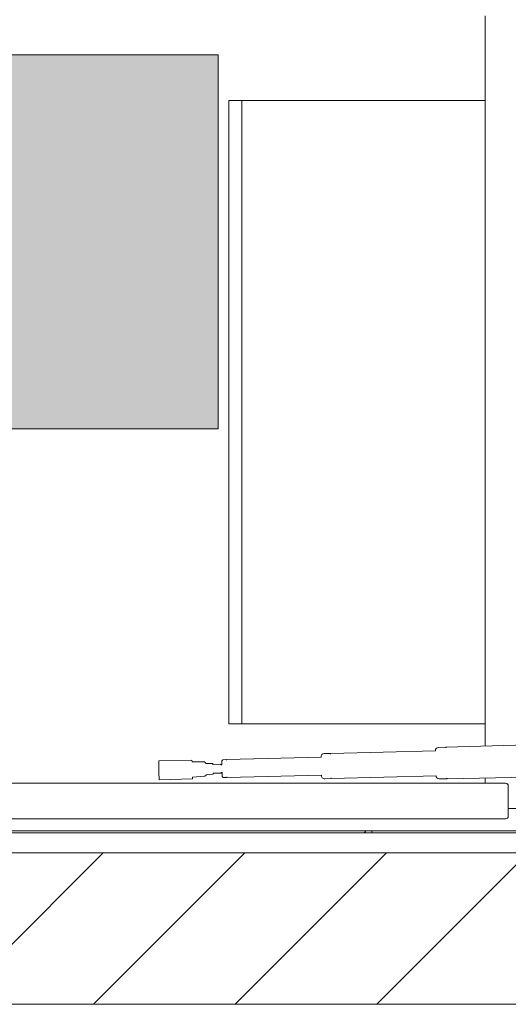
# Model space of a CAD drawing. Header units: metres. Extents: x 1.8 to 43.6, y -74.3 to -47.
# Tile 24 of 256: x 7.728 to 8.277, y -65.825 to -64.72. Entities that reach past the tile are written whole.
import ezdxf

# ---------------------------------------------------------------- set-up
doc = ezdxf.new("R2010")
doc.units = ezdxf.units.M
for name, color, linetype, lineweight in [('A-GENM', 7, 'Continuous', 18), ('A-WALL', 7, 'Continuous', 18), ('A-WALL-PATT', 7, 'Continuous', 18), ('Q-SPCQ', 7, 'Continuous', 18), ('S-FNDN', 7, 'Continuous', 18)]:
    doc.layers.add(name, color=color, linetype=linetype, lineweight=lineweight)
doc.layers.add('M-EQPM-IDEN', color=1, linetype='Continuous', lineweight=9, true_color=0xff0000)

# ---------------------------------------------------------------- blocks, each defined once
blk = doc.blocks.new('Constructions-Lifts_Liftup_easylift-900-800 - Liftup - Material - Non-skid Linoleum-7091028-TÉRREO _0_32m - FRIGORÍFICA')
at = {"layer": 'A-GENM', "color": 253, "true_color": 0xaaaaaa}
for p, q in [((0.3734416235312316, -1.511417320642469), (0.3761052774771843, -1.601464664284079)), ((0.411770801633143, -1.600580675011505), (0.4098290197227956, -1.510514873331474)), ((0.4167493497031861, -1.535208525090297), (0.4167493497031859, -1.55520852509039)), ((0.4520306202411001, -1.53220852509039), (0.4197493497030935, -1.53220852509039)), ((0.4537493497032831, -1.53220852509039), (0.4520306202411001, -1.53220852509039)), ((0.4567493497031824, -2.414208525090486), (0.4567493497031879, -1.535208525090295)), ((0.4167493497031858, -1.555208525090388), (0.4167493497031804, -2.414208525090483)), ((0.3761052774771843, -1.601464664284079), (0.3767803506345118, -1.601871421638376)), ((0.3767803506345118, -1.601871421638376), (0.3761460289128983, -1.602348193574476)), ((0.3761460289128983, -1.602348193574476), (0.3765771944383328, -1.610773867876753)), ((0.4111173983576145, -1.601021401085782), (0.411770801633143, -1.600580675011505)), ((0.411775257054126, -1.601465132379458), (0.4111173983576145, -1.601021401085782)), ((0.411775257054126, -1.609901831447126), (0.4117752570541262, -1.601465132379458)), ((0.3801788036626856, -1.614024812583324), (0.3831853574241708, -1.731607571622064)), ((0.4113510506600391, -1.730915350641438), (0.4083444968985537, -1.613332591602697)), ((0.3831853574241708, -1.731607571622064), (0.3838985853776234, -1.731926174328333)), ((0.3832037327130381, -1.732326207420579), (0.3831942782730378, -1.738917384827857)), ((0.3838985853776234, -1.731926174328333), (0.3832037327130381, -1.732326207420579)), ((0.4106550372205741, -1.731269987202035), (0.4113510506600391, -1.730915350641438)), ((0.4113694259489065, -1.731633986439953), (0.4106550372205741, -1.731269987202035)), ((0.4117157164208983, -1.738216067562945), (0.4113694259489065, -1.731633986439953)), ((0.3875514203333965, -1.742451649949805), (0.3901415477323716, -1.848380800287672)), ((0.4102526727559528, -1.847866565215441), (0.407544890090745, -1.741968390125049)), ((0.3901415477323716, -1.848380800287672), (0.3908600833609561, -1.848699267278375)), ((0.3908600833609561, -1.848699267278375), (0.3901652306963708, -1.849099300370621)), ((0.3901652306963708, -1.849099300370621), (0.3903789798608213, -1.852837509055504)), ((0.3903789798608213, -1.852837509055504), (0.3915558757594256, -1.853899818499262)), ((0.3915558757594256, -1.853899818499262), (0.3957880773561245, -1.853791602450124)), ((0.3954938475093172, -1.855079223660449), (0.3959540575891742, -1.864072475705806)), ((0.4050091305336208, -1.853583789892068), (0.4092413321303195, -1.85347557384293)), ((0.4053687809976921, -1.863859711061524), (0.4053687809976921, -1.854854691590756)), ((0.4092413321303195, -1.85347557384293), (0.4103623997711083, -1.852354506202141)), ((0.4095516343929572, -1.848221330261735), (0.4102526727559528, -1.847866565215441)), ((0.4102660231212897, -1.848585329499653), (0.4095516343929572, -1.848221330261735)), ((0.4103623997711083, -1.852354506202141), (0.4102660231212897, -1.848585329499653)), ((0.3946164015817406, -1.864050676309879), (0.3944937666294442, -1.871575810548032)), ((0.3959540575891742, -1.864072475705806), (0.3946164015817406, -1.864050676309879)), ((0.4067035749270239, -1.863769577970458), (0.4053687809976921, -1.863859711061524)), ((0.4072106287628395, -1.871278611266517), (0.4067035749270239, -1.863769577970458)), ((0.3928391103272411, -1.873261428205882), (0.3927830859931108, -1.887406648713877)), ((0.3944937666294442, -1.871575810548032), (0.3928391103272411, -1.873261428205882)), ((0.4089492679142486, -1.872877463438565), (0.4072106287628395, -1.871278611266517)), ((0.4097281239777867, -1.887001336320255), (0.4089492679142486, -1.872877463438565)), ((0.3927830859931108, -1.887406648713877), (0.3907579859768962, -1.887510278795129)), ((0.3907579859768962, -1.887510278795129), (0.3914680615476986, -1.92481781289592)), ((0.4117558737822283, -1.887001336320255), (0.4097281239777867, -1.887001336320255)), ((0.4129533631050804, -1.924296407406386), (0.4117558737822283, -1.887001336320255)), ((0.3914680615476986, -1.92481781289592), (0.4043513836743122, -1.924572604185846)), ((0.4043513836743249, -1.924572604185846), (0.4129533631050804, -1.924296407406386))]:
    blk.add_line(p, q, dxfattribs=at)
for centre, radius, start, end in [((0.4197493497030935, -1.535208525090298), 0.002999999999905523, 90, 180), ((0.4537493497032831, -1.535208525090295), 0.002999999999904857, 0, 90), ((0.3800034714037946, -1.610598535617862), 0.003430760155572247, 182.9294314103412, 272.929431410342), ((0.4083444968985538, -1.609901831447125), 0.003430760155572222, 269.9999999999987, 359.999999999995), ((0.3868020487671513, -1.738922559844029), 0.003607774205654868, 179.9178145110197, 281.9881988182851), ((0.40811292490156, -1.738405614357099), 0.003607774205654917, 260.9412325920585, 3.011616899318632), ((0.3954684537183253, -1.854395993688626), 0.0006837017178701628, 272.1285477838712, 62.12851744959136), ((0.4053592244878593, -1.854171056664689), 0.0006837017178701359, 120.8009139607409, 270.8008836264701)]:
    blk.add_arc(centre, radius, start, end, dxfattribs=at)
at = {"layer": 'S-FNDN', "color": 253, "true_color": 0xaaaaaa}
for p, q in [((0.4449999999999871, -1.458034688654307), (0.4449999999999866, -1.532208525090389)), ((0.3748205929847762, -1.5580346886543), (-0.4450000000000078, -1.558034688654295)), ((-0.3500000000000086, -1.831341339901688), (-0.3500000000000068, -1.5580346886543)), ((0.3499999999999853, -1.558034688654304), (0.3499999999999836, -1.831341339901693)), ((0.416880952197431, -1.5580346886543), (0.4108535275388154, -1.5580346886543)), ((-0.3500000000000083, -1.831341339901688), (0.3499999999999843, -1.831341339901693)), ((-0.3500000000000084, -1.846052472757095), (-0.3500000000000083, -1.831341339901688)), ((0.3499999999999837, -1.831341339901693), (-0.3500000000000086, -1.831341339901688)), ((0.3499999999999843, -1.831341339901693), (0.3499999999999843, -1.8460524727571)), ((0.3499999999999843, -1.8460524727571), (-0.3500000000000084, -1.846052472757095))]:
    blk.add_line(p, q, dxfattribs=at)
blk = doc.blocks.new('4 GRE - ESCOLA DE CINEMA E AUDIOVISUAL CINE REX R07_rvt-1-TÉRREO _0_32m - FRIGORÍFICA')
at = {"layer": 'A-WALL-PATT', "true_color": 0xaaaaaa}
h = blk.add_hatch(dxfattribs=at)
h.set_pattern_fill('FP_9', color=253, style=0, pattern_type=2)
h.set_pattern_definition([(49.99999999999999, (21.555, -62.9), (0.5465545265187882, -0.04781508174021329), [0.05715, -0.62865]), (355, (21.555, -62.9), (-0.1057276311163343, 0.5731658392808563), [0.04572, -0.50292]), (100.451, (21.601, -62.904), (0.440827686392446, 0.5253490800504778), [0.04857, -0.53427]), (46.184, (21.555, -62.748), (0.8132373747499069, -0.1261291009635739), [0.08573, -0.9429799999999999]), (96.636, (21.623, -62.758), (0.7122119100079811, 0.7422871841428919), [0.07286000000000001, -0.8014100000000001]), (351.184, (21.555, -62.748), (0.7122166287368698, 0.7422739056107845), [0.06858, -0.75438]), (21, (21.631, -62.786), (0.4548461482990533, -0.3067949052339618), [0.05715, -0.62865]), (326, (21.631, -62.786), (0.1854048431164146, 0.5525599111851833), [0.04572, -0.50292]), (71.45100000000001, (21.669, -62.81100000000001), (0.6402508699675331, 0.2457631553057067), [0.04857, -0.53427]), (37.50000000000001, (21.555, -62.9), (0.009260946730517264, 0.2536671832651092), [0.02515, -0.47168, 0.02515, -0.48539, -0.5048199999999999]), (37.50000000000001, (21.555, -62.9), (0.009260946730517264, 0.2536671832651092), [-1.007, 0.02515, -0.47968]), (7.499999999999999, (21.555, -62.9), (0.2004558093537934, 0.3005459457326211), [0.02515, -0.26594, 0.02515, -0.46025, -0.1924]), (7.499999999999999, (21.555, -62.9), (0.2004558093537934, 0.3005459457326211), [-0.7764800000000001, 0.02515, -0.16726]), (327.5, (21.385, -62.9), (0.4067681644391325, -0.01718819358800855), [0.02515, -0.16535, 0.02515, -0.56921, -0.78867]), (327.5, (21.385, -62.9), (0.4067681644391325, -0.01718819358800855), [-0.78486, 0.02515, -0.76352]), (317.5, (21.309, -62.9), (0.4443831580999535, 0.07627942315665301), [0.02515, -0.2225, 0.02515, -0.36957, -0.56007]), (317.5, (21.309, -62.9), (0.4443831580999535, 0.07627942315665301), [-0.64237, 0.02515, -0.53492])])
h.paths.add_polyline_path([(8.898034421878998, -65.63292525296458), (9.829787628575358, -65.63292525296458), (9.829787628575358, -65.63042525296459), (5.518673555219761, -65.63042525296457), (5.518673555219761, -65.63292525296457), (8.229899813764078, -65.63292525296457)])
at = {"layer": 'A-WALL-PATT', "true_color": 0xd4d4d4}
h = blk.add_hatch(dxfattribs=at)
h.set_pattern_fill('FP_10', color=254, style=0, pattern_type=2)
h.set_pattern_definition([(45, (21.555, -62.9), (-0.0795495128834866, 0.0795495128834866), [])])
h.paths.add_polyline_path([(9.829787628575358, -65.82542525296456), (9.829787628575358, -65.65542525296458), (5.493673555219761, -65.65542525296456), (5.493673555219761, -65.82542525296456), (6.592370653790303, -65.82542525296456), (6.576147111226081, -65.79732525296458), (6.749352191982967, -65.79732525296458), (6.733128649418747, -65.82542525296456), (9.566169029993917, -65.82542525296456)])
at = {"layer": 'A-WALL', "color": 253, "true_color": 0xaaaaaa}
for p, q in [((9.829787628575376, -65.63042525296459), (5.518673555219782, -65.63042525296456)), ((9.829787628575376, -65.63292525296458), (5.518673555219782, -65.63292525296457)), ((9.829787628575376, -65.65542525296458), (5.518673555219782, -65.65542525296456)), ((9.115656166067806, -65.82542525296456), (5.518673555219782, -65.82542525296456))]:
    blk.add_line(p, q, dxfattribs=at)
at = {"layer": 'Q-SPCQ', "color": 253, "lineweight": 18, "true_color": 0xaaaaaa, "rotation": 269.9999999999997}
blk.add_blockref('Constructions-Lifts_Liftup_easylift-900-800 - Liftup - Material - Non-skid Linoleum-7091028-TÉRREO _0_32m - FRIGORÍFICA', (9.808997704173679, -65.16042525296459), dxfattribs=at)
blk = doc.blocks.new('M_Identificador de equipamento mecânico_BTS - Em caixas-817025-TÉRREO _0_32m - FRIGORÍFICA')
at = {"layer": 'M-EQPM-IDEN', "true_color": 0xf5f5f5}
blk.add_hatch(color=7, dxfattribs=at).paths.add_polyline_path([(0.01, 0.002800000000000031), (0.01, -0.002799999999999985), (-0.009999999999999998, -0.002799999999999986), (-0.009999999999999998, 0.002800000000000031)])
at = {"layer": 'M-EQPM-IDEN'}
for p, q in [((0.01, 0.002800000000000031), (-0.009999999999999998, 0.002800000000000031)), ((-0.009999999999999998, 0.002800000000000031), (0.01, 0.002800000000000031)), ((0.01, -0.002799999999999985), (0.01, 0.002800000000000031)), ((0.01, 0.002800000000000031), (0.01, -0.002799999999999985)), ((-0.009999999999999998, -0.002799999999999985), (0.01, -0.002799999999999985)), ((0.01, -0.002799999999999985), (-0.009999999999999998, -0.002799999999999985))]:
    blk.add_line(p, q, dxfattribs=at)

msp = doc.modelspace()

# ---------------------------------------------------------------- block references
at = {"lineweight": 5}
msp.add_blockref('4 GRE - ESCOLA DE CINEMA E AUDIOVISUAL CINE REX R07_rvt-1-TÉRREO _0_32m - FRIGORÍFICA', (0, 0), dxfattribs=at)
at = {"layer": 'M-EQPM-IDEN', "xscale": 74.99999999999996, "yscale": 74.99999999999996, "zscale": 74.99999999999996}
msp.add_blockref('M_Identificador de equipamento mecânico_BTS - Em caixas-817025-TÉRREO _0_32m - FRIGORÍFICA', (7.200985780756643, -64.96899663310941), dxfattribs=at)

doc.saveas('drawing.dxf')
